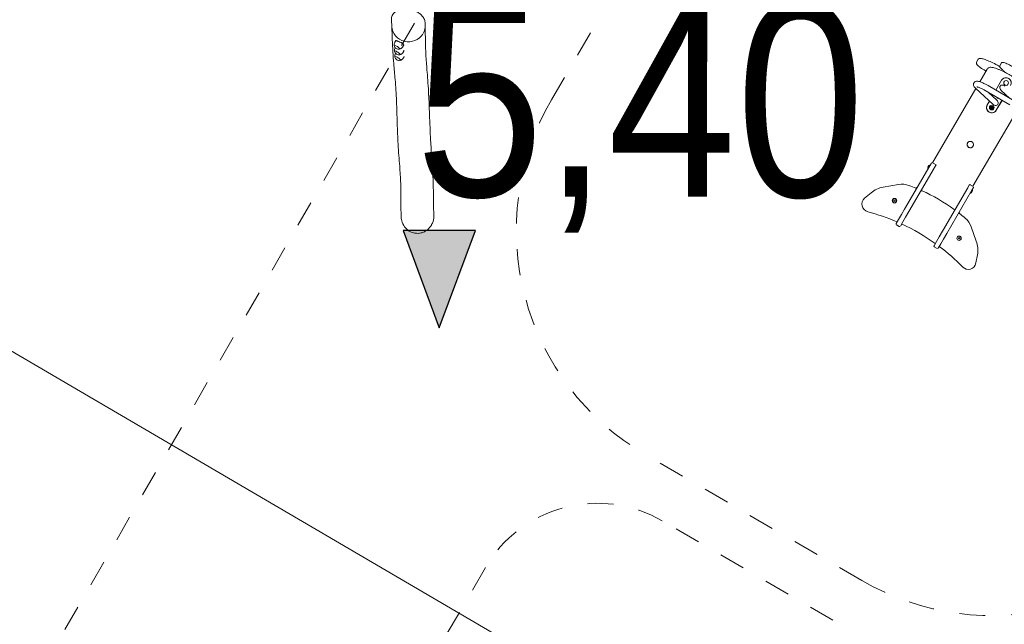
# Model space of a CAD drawing. Extents: x 5477758 to 5478338, y 5918274 to 5918502.
# Tile 68 of 121: x 5477947.16 to 5477950.96, y 5918454.4 to 5918456.73. Entities that reach past the tile are written whole.
import ezdxf

# ---------------------------------------------------------------- set-up
doc = ezdxf.new("R2010")
doc.units = 0
doc.linetypes.add('DASHED', pattern=[19.05, 12.7, -6.35])
doc.layers.get('0').update_dxf_attribs({"color": 8, "linetype": 'CONTINUOUS', "lineweight": 13})
doc.layers.add('!D_rzędne', color=8, linetype='CONTINUOUS')
doc.layers.add('0_PROJEKTOWANE ZABAWKI', color=8, linetype='CONTINUOUS', lineweight=0)
doc.layers.add('pomiar', color=8, linetype='CONTINUOUS', lineweight=18)
doc.styles.add('STYL_AUTOMATYCZNY_1', font='micross.ttf')

# ---------------------------------------------------------------- blocks, each defined once
blk = doc.blocks.new('G$C78CF4A41')
at = {"layer": '!D_rzędne', "linetype": 'Continuous', "lineweight": 13}
for points in [[(0, 0), (-0.2532, 0.3095), (-0.3236, 0.1891)], [(0, 0), (-0.3236, 0.1891), (-0.394, 0.0686)]]:
    blk.add_hatch(color=256, dxfattribs=at).paths.add_polyline_path(points)
blk.add_lwpolyline([(0, 0), (-0.2532, 0.3095), (-0.394, 0.0686), (0, 0)])
blk = doc.blocks.new('zw$8E5F')
at = {"lineweight": 0}
for p, q in [((222.12, 127.62), (221.48, 127.21)), ((234.97, 125.51), (235.71, 125.47)), ((236.78, 126.68), (237.52, 126.65)), ((233.16, 124.33), (233.89, 124.3)), ((235.5, 121.98), (235.54, 121.98)), ((237.32, 123.15), (237.36, 123.15)), ((233, 120.84), (233.73, 120.8)), ((229.13, 116.8), (226.9, 115.36))]:
    blk.add_line(p, q, dxfattribs=at)
at = {"linetype": 'DASHED', "ltscale": 0.01}
blk.add_lwpolyline([(584.26, -161.87), (-155.74, -161.87), (-155.74, -74.37), (-155.74, 36.13), (-155.74, 123.63), (584.26, 123.63), (584.26, 36.13), (584.26, -74.37)], close=True, dxfattribs=at)
at = {"lineweight": 0}
for centre, radius, start, end in [((235.63, 123.72), 1.75, 41.1916, 87.336), ((237.44, 124.9), 1.75, 41.1916, 87.336), ((237.57, 124.89), 1.66, 310.0325, 44.6395), ((233.81, 122.55), 1.75, 41.1916, 87.336), ((233.95, 122.54), 1.66, 310.0325, 44.6395), ((235.63, 123.72), 1.75, 267.336, 313.4804), ((235.76, 123.72), 1.66, 310.0325, 44.6395), ((237.44, 124.9), 1.75, 267.336, 313.4804), ((233.81, 122.55), 1.75, 267.336, 313.4804)]:
    blk.add_arc(centre, radius, start, end, dxfattribs=at)
for centre, major_axis, ratio, start_param, end_param in [((225.62, 122.21), (-3.51, 5.41), 0.951251, 5.725319, 6.283185), ((225.62, 122.21), (3.51, -5.41), 0.951251, 0, 2.543545), ((238.62, 124.84), (0.06, 1.25), 0.254887, 6.052209, 9.655755), ((238.62, 124.84), (-0.06, -1.25), 0.254887, 2.910616, 6.514162), ((235, 122.49), (0.06, 1.25), 0.254887, 6.052209, 9.655755), ((235, 122.49), (-0.06, -1.25), 0.254887, 2.910616, 6.514162), ((236.81, 123.67), (0.06, 1.25), 0.254887, 6.052209, 9.655755), ((236.81, 123.67), (-0.06, -1.25), 0.254887, 2.910616, 6.514162)]:
    blk.add_ellipse(centre, major_axis=major_axis, ratio=ratio, start_param=start_param, end_param=end_param, dxfattribs=at)
for points, knots in [([(222.4, 127.8), (223.36, 128.35), (224.31, 128.89), (227.86, 130.97), (230.3, 132.46), (234.21, 135.04), (235.84, 136.17), (239.74, 138.87), (242.12, 140.48), (246.73, 143.45), (248.88, 144.81), (253.99, 148.03), (256.94, 149.88), (261.49, 152.84), (263.31, 154.06), (267.38, 156.79), (269.64, 158.3), (274.52, 161.39), (277.08, 162.92), (281.12, 165.33), (282.64, 166.24), (284.1, 167.13)], [0, 0, 0, 0, 10.000128, 10.000128, 38.108893, 38.108893, 59.914482, 59.914482, 88.033255, 88.033255, 110.353571, 110.353571, 141.306557, 141.306557, 164.913078, 164.913078, 193.9888, 193.9888, 221.026897, 221.026897, 237.689632, 237.689632, 237.689632, 237.689632]), ([(287.7, 168.15), (287.64, 168.15), (287.57, 168.15), (286.61, 168.13), (285.72, 167.92), (284.62, 167.43), (284.35, 167.29), (284.1, 167.13)], [-35.56162, -35.56162, -35.56162, -35.56162, -35.377338, -35.377338, -32.672882, -32.672882, -31.767898, -31.767898, -31.767898, -31.767898]), ([(290.66, 156.38), (291.13, 156.66), (291.56, 157), (292.57, 158), (293.06, 158.72), (293.73, 160.28), (293.91, 161.08), (293.95, 162.69), (293.82, 163.48), (293.27, 164.95), (292.85, 165.62), (292.31, 166.19), (292, 166.52), (291.65, 166.82), (290.89, 167.33), (290.48, 167.55), (289.3, 168.01), (288.5, 168.15), (287.7, 168.15)], [-11.421713, -11.421713, -11.421713, -11.421713, -9.77778, -9.77778, -7.176096, -7.176096, -4.713265, -4.713265, -2.349849, -2.349849, 0, 0, 0, 1.374618, 1.374618, 2.760104, 2.760104, 5.170156, 5.170156, 5.170156, 5.170156]), ([(290.66, 156.38), (289.73, 155.81), (288.79, 155.25), (285.03, 153.04), (282.22, 151.43), (277.77, 148.67), (275.95, 147.45), (271.9, 144.7), (269.65, 143.14), (264.98, 140.06), (262.63, 138.59), (257.86, 135.64), (255.45, 134.16), (250.59, 131.09), (248.3, 129.58), (244.46, 126.9), (242.83, 125.73), (238.74, 122.88), (236.1, 121.14), (231.95, 118.53), (230.52, 117.65), (229.07, 116.76)], [0, 0, 0, 0, 10.000037, 10.000037, 40.002854, 40.002854, 64.025295, 64.025295, 93.490945, 93.490945, 118.359805, 118.359805, 143.136792, 143.136792, 171.431238, 171.431238, 193.062884, 193.062884, 222.456587, 222.456587, 237.363065, 237.363065, 237.363065, 237.363065]), ([(226.9, 115.36), (226.67, 115.2), (226.41, 115.08), (225.87, 114.89), (225.59, 114.83), (225.01, 114.78), (224.7, 114.79), (224.08, 114.89), (223.76, 114.99), (223.12, 115.27), (222.79, 115.45), (222.17, 115.91), (221.87, 116.17), (221.32, 116.76), (221.07, 117.08), (220.64, 117.73), (220.45, 118.05), (220.14, 118.7), (220, 119.01), (219.68, 119.91), (219.53, 120.52), (219.36, 121.65), (219.33, 122.18), (219.36, 123.2), (219.42, 123.69), (219.64, 124.66), (219.81, 125.14), (220.29, 126.06), (220.61, 126.5), (221.16, 126.98), (221.31, 127.1), (221.48, 127.21)], [0.972748, 0.972748, 0.972748, 0.972748, 1.135319, 1.135319, 1.300243, 1.300243, 1.473067, 1.473067, 1.66084, 1.66084, 1.865761, 1.865761, 2.078279, 2.078279, 2.281739, 2.281739, 2.466215, 2.466215, 2.630908, 2.630908, 2.927597, 2.927597, 3.183997, 3.183997, 3.432981, 3.432981, 3.7, 3.7, 4.001686, 4.001686, 4.114341, 4.114341, 4.114341, 4.114341]), ([(234.97, 125.51), (234.95, 125.51), (234.93, 125.51), (234.86, 125.49), (234.81, 125.47), (234.73, 125.41), (234.69, 125.37), (234.62, 125.26), (234.59, 125.2), (234.56, 125.14)], [9.463337, 9.463337, 9.463337, 9.463337, 9.625387, 9.625387, 9.957357, 9.957357, 10.289326, 10.289326, 10.604366, 10.604366, 10.604366, 10.604366]), ([(232.75, 123.95), (232.72, 123.88), (232.7, 123.8), (232.67, 123.63), (232.66, 123.53), (232.65, 123.32), (232.65, 123.22), (232.65, 122.99), (232.66, 122.88), (232.68, 122.66), (232.69, 122.55), (232.71, 122.32), (232.73, 122.2), (232.76, 121.98), (232.78, 121.87), (232.81, 121.66), (232.82, 121.57), (232.85, 121.4), (232.87, 121.31), (232.89, 121.17), (232.9, 121.1), (232.93, 120.99), (232.94, 120.94), (232.96, 120.88), (232.97, 120.86), (232.98, 120.84), (232.99, 120.84), (233, 120.84)], [0, 0, 0, 0, 0.331969, 0.331969, 0.663939, 0.663939, 0.995908, 0.995908, 1.327877, 1.327877, 1.659739, 1.659739, 1.991601, 1.991601, 2.323462, 2.323462, 2.655324, 2.655324, 2.987185, 2.987185, 3.319047, 3.319047, 3.650909, 3.650909, 3.98277, 3.98277, 4.15269, 4.15269, 4.15269, 4.15269]), ([(233.16, 124.33), (233.14, 124.33), (233.11, 124.33), (233.05, 124.32), (233, 124.3), (232.91, 124.23), (232.87, 124.19), (232.8, 124.08), (232.77, 124.02), (232.75, 123.95)], [9.463337, 9.463337, 9.463337, 9.463337, 9.625387, 9.625387, 9.957357, 9.957357, 10.289326, 10.289326, 10.621295, 10.621295, 10.621295, 10.621295])]:
    blk.add_open_spline(points, degree=3, knots=knots, dxfattribs=at)
blk.add_open_spline([(236.78, 126.68), (236.76, 126.68), (236.75, 126.68), (236.73, 126.68)], degree=3, dxfattribs=at)
blk = doc.blocks.new('zw$11A0')
at = {"linetype": 'DASHED', "lineweight": 0, "ltscale": 0.01}
blk.add_lwpolyline([(355.47, -15.73, 0.414024), (305.47, 34.23), (189.05, 34.23, 0.414214), (139.05, -15.77), (139.04, -138.19, 0.414239), (189.04, -188.19), (305.36, -188.19, 0.413955), (355.36, -138.24)], format="xyb", close=True, dxfattribs=at)
blk = doc.blocks.new('zw$1409')
at = {"lineweight": 0}
for p, q in [((130.88, -20.95), (127.85, -22.04)), ((123.56, -25.03), (119.76, -29.55)), ((125.64, -31.23), (125.89, -31.09)), ((125.64, -31.52), (125.64, -31.23)), ((125.89, -31.67), (125.64, -31.52)), ((125.89, -31.09), (126.14, -31.23)), ((126.14, -31.52), (125.89, -31.67)), ((126.14, -31.23), (126.14, -31.52)), ((71.29, -36.78), (105.89, -36.78)), ((105.89, -36.68), (105.89, -37.01)), ((105.89, -37.01), (105.89, -38.28)), ((106.19, -36.38), (107.39, -36.38)), ((107.16, -36.23), (108.62, -36.23)), ((107.49, -36.03), (107.29, -36.23)), ((107.39, -36.38), (126.74, -36.38)), ((107.49, -36.03), (108.29, -36.03)), ((108.29, -36.03), (108.49, -36.23)), ((117.16, -36.23), (117.61, -36.23)), ((117.49, -36.03), (117.29, -36.23)), ((117.49, -36.03), (117.57, -36.03)), ((126.74, -36.38), (129.22, -36.38)), ((131.34, -36.38), (129.22, -36.38)), ((131.34, -36.38), (133.24, -36.38)), ((133.54, -36.68), (133.54, -37.98)), ((69.4, -41.77), (68.45, -46.01)), ((69.4, -51.29), (69.4, -40.29)), ((71.6, -51.29), (71.6, -40.29)), ((107.01, -38.28), (105.89, -38.28)), ((107.39, -38.28), (107.01, -38.28)), ((126.74, -38.28), (107.39, -38.28)), ((129.22, -38.28), (126.74, -38.28)), ((129.22, -38.28), (131.34, -38.28)), ((133.24, -38.28), (131.34, -38.28)), ((71.6, -43.77), (76, -43.77)), ((71.6, -43.78), (76, -43.78)), ((72.54, -45.57), (71.6, -49.81)), ((69.4, -47.78), (65, -47.78)), ((69.4, -47.79), (65, -47.79)), ((72.05, -47.78), (71.6, -47.78)), ((72.05, -47.79), (71.6, -47.79)), ((74.69, -46.05), (72.73, -54.81)), ((76, -47.78), (74.3, -47.78)), ((76, -47.79), (74.3, -47.79)), ((59.24, -51.2), (60.52, -51.2)), ((64.02, -54.78), (69.69, -54.78)), ((72.74, -54.78), (105.89, -54.78)), ((105.89, -53.28), (105.89, -54.55)), ((105.89, -53.28), (107.01, -53.28)), ((105.89, -54.55), (105.89, -54.88)), ((107.39, -55.18), (106.19, -55.18)), ((107.01, -53.28), (107.39, -53.28)), ((108.62, -55.33), (107.16, -55.33)), ((107.49, -55.53), (107.29, -55.33)), ((107.39, -53.28), (126.74, -53.28)), ((126.74, -55.18), (107.39, -55.18)), ((108.29, -55.53), (107.49, -55.53)), ((108.29, -55.53), (108.49, -55.33)), ((117.61, -55.33), (117.16, -55.33)), ((117.49, -55.53), (117.29, -55.33)), ((117.57, -55.53), (117.49, -55.53)), ((126.74, -53.28), (129.22, -53.28)), ((129.22, -55.18), (126.74, -55.18)), ((131.34, -53.28), (129.22, -53.28)), ((129.22, -55.18), (131.34, -55.18)), ((131.34, -53.28), (133.24, -53.28)), ((133.24, -55.18), (131.34, -55.18)), ((133.54, -53.58), (133.54, -54.88)), ((62.51, -59.67), (63.79, -59.67)), ((125.64, -60.03), (125.89, -59.89)), ((125.64, -60.32), (125.64, -60.03)), ((125.89, -60.47), (125.64, -60.32)), ((125.89, -59.89), (126.14, -60.03)), ((126.14, -60.32), (125.89, -60.47)), ((126.14, -60.03), (126.14, -60.32)), ((119.76, -62.01), (123.56, -66.53)), ((127.85, -69.52), (130.88, -70.6))]:
    blk.add_line(p, q, dxfattribs=at)
at = {"linetype": 'DASHED', "lineweight": 0, "ltscale": 0.01}
blk.add_lwpolyline([(34.57, 102.57), (158.85, 102.57, -0.414214), (258.85, 2.57), (258.85, -94.13, -0.414214), (158.85, -194.13), (34.57, -194.13, -0.414214), (-65.43, -94.13), (-65.43, 2.57, -0.414214)], format="xyb", close=True, dxfattribs=at)
at = {"lineweight": 0}
for centre, radius in [((125.89, -31.38), 0.85), ((125.89, -31.38), 0.8), ((65, -45.78), 0.925), ((76, -45.78), 0.925), ((76, -45.78), 0.6), ((76, -45.78), 0.4), ((92.5, -45.78), 1.23), ((125.89, -60.18), 0.85), ((125.89, -60.18), 0.8)]:
    blk.add_circle(centre, radius, dxfattribs=at)
for centre, radius, start, end in [((131.22, -31.45), 10, 109.6826, 140), ((131.89, -23.78), 3, 344.6295, 109.6826), ((211.92, -45.78), 80, 164.6295, 173.2522), ((125.89, -34.69), 8, 140, 169.6976), ((186.89, -45.78), 70, 169.6976, 172.0003), ((106.19, -36.68), 0.3, 90, 180), ((106.19, -37.98), 0.3, 180, 270), ((107.16, -36.43), 0.2, 90, 165.5225), ((108.62, -36.43), 0.2, 14.4775, 90), ((117.16, -36.43), 0.2, 90, 165.5225), ((117.87, -36.08), 0.3, 172.0003, 270), ((133.24, -36.68), 0.3, 360, 90), ((133.24, -37.98), 0.3, 270, 360), ((186.89, -45.78), 70, 174.0708, 185.9292), ((117.56, -38.58), 0.3, 90, 174.0708), ((211.92, -45.78), 80, 174.6206, 185.3794), ((65, -45.78), 2, 90, 270), ((70.5, -45.78), 1.23, 153.1885, 206.8115), ((70.5, -45.78), 1.23, 333.1885, 26.8115), ((75.93, -45.61), 0.09, 22.2508, 202.2508), ((76, -45.78), 2, 270, 90), ((76.02, -45.57), 0.015, 208.7517, 315.7499), ((76.11, -45.64), 0.09, 322.2508, 142.2508), ((75.82, -45.75), 0.09, 82.2508, 262.2508), ((75.89, -45.92), 0.09, 142.2508, 322.2508), ((75.8, -45.86), 0.015, 328.7517, 75.7499), ((75.83, -45.65), 0.015, 268.7517, 15.7499), ((75.97, -45.99), 0.015, 28.7517, 135.7499), ((76.06, -45.95), 0.09, 202.2508, 22.2508), ((76.16, -45.91), 0.015, 88.7517, 195.7499), ((76.17, -45.8), 0.09, 262.2508, 82.2508), ((76.19, -45.7), 0.015, 148.7517, 255.7499), ((117.56, -52.98), 0.3, 185.9292, 270), ((106.19, -53.58), 0.3, 90, 180), ((106.19, -54.88), 0.3, 180, 270), ((107.16, -55.13), 0.2, 194.4775, 270), ((108.62, -55.13), 0.2, 270, 345.5225), ((117.16, -55.13), 0.2, 194.4775, 270), ((117.87, -55.48), 0.3, 90, 187.9997), ((186.89, -45.78), 70, 187.9997, 190.3023), ((211.92, -45.78), 80, 186.7478, 195.3705), ((133.24, -53.58), 0.3, 360, 90), ((133.24, -54.88), 0.3, 270, 360), ((125.89, -56.87), 8, 190.3023, 220), ((131.22, -60.1), 10, 220, 250.3174), ((131.89, -67.78), 3, 250.3174, 15.3705)]:
    blk.add_arc(centre, radius, start, end, dxfattribs=at)
for centre, start_param, end_param in [((67.37, -45.77), 4.712389, 7.853982), ((73.62, -45.81), 1.570796, 4.712389)]:
    blk.add_ellipse(centre, major_axis=(-0.31, -1.38), ratio=0.777852, start_param=start_param, end_param=end_param, dxfattribs=at)
for points, knots in [([(64.02, -36.78), (63.82, -36.78), (63.62, -36.83), (63.27, -37), (63.13, -37.12), (62.81, -37.47), (62.68, -37.71), (62.43, -38.29), (62.32, -38.65), (62.15, -39.37), (62.08, -39.72), (61.95, -40.45), (61.9, -40.83), (61.81, -41.61), (61.77, -42.01), (61.71, -42.84), (61.68, -43.26), (61.64, -44.12), (61.63, -44.55), (61.61, -45.43), (61.61, -45.87), (61.62, -46.75), (61.63, -47.18), (61.66, -48.04), (61.69, -48.46), (61.75, -49.29), (61.78, -49.69), (61.87, -50.46), (61.92, -50.83), (62.02, -51.54), (62.09, -51.88), (62.22, -52.52), (62.3, -52.82), (62.49, -53.4), (62.59, -53.67), (62.84, -54.11), (62.97, -54.28), (63.26, -54.53), (63.38, -54.62), (63.67, -54.74), (63.85, -54.78), (64.02, -54.78)], [1.570796, 1.570796, 1.570796, 1.570796, 1.655922, 1.655922, 1.759, 1.759, 1.958306, 1.958306, 2.195757, 2.195757, 2.381654, 2.381654, 2.553777, 2.553777, 2.720186, 2.720186, 2.883627, 2.883627, 3.045442, 3.045442, 3.206495, 3.206495, 3.367483, 3.367483, 3.529087, 3.529087, 3.692105, 3.692105, 3.857692, 3.857692, 4.027971, 4.027971, 4.208006, 4.208006, 4.413917, 4.413917, 4.563153, 4.563153, 4.637696, 4.637696, 4.712389, 4.712389, 4.712389, 4.712389]), ([(76, -43.77), (76.12, -43.77), (76.25, -43.78), (76.51, -43.83), (76.64, -43.87), (76.89, -43.97), (77.01, -44.04), (77.23, -44.18), (77.33, -44.27), (77.51, -44.45), (77.59, -44.55), (77.74, -44.77), (77.8, -44.88), (77.9, -45.13), (77.94, -45.26), (77.99, -45.52), (78.01, -45.65), (78.01, -45.78)], [0, 0, 0, 0, 0.37997, 0.37997, 0.759939, 0.759939, 1.139909, 1.139909, 1.519878, 1.519878, 1.899815, 1.899815, 2.279751, 2.279751, 2.659687, 2.659687, 3.039623, 3.039623, 3.039623, 3.039623]), ([(91.25, -45.78), (91.25, -45.62), (91.28, -45.45), (91.4, -45.15), (91.5, -45.01), (91.72, -44.78), (91.86, -44.69), (92.17, -44.56), (92.34, -44.53), (92.65, -44.53), (92.82, -44.56), (93.13, -44.69), (93.27, -44.78), (93.49, -45.01), (93.59, -45.15), (93.71, -45.45), (93.75, -45.62), (93.75, -45.78)], [1.886054, 1.886054, 1.886054, 1.886054, 2.357565, 2.357565, 2.829075, 2.829075, 3.300592, 3.300592, 3.772108, 3.772108, 4.243625, 4.243625, 4.715141, 4.715141, 5.186652, 5.186652, 5.658162, 5.658162, 5.658162, 5.658162]), ([(59.24, -51.2), (59.16, -51.2), (59.09, -51.18), (58.96, -51.1), (58.91, -51.05), (58.77, -50.86), (58.71, -50.71), (58.59, -50.29), (58.53, -50.01), (58.45, -49.4), (58.42, -49.06), (58.37, -48.36), (58.36, -47.99), (58.36, -47.38), (58.36, -47.14), (58.37, -46.91)], [0, 0, 0, 0, 0.09666, 0.09666, 0.223688, 0.223688, 0.539498, 0.539498, 0.892866, 0.892866, 1.226377, 1.226377, 1.552759, 1.552759, 1.766842, 1.766842, 1.766842, 1.766842]), ([(61.26, -49.75), (61.29, -49.53), (61.33, -49.32), (61.4, -48.95), (61.45, -48.78), (61.53, -48.5), (61.57, -48.39), (61.64, -48.26), (61.66, -48.22), (61.68, -48.19)], [2.2688087, 2.2688087, 2.2688087, 2.2688087, 2.4433655, 2.4433655, 2.6179223, 2.6179223, 2.7924791, 2.7924791, 2.8926058, 2.8926058, 2.8926058, 2.8926058]), ([(65, -47.79), (64.87, -47.79), (64.74, -47.78), (64.48, -47.73), (64.35, -47.69), (64.1, -47.58), (63.98, -47.52), (63.76, -47.37), (63.66, -47.29), (63.49, -47.11), (63.4, -47.01), (63.25, -46.79), (63.19, -46.67), (63.09, -46.43), (63.05, -46.3), (63, -46.04), (62.99, -45.91), (62.99, -45.78)], [-6.079246, -6.079246, -6.079246, -6.079246, -5.699277, -5.699277, -5.319307, -5.319307, -4.939337, -4.939337, -4.559368, -4.559368, -4.179432, -4.179432, -3.799495, -3.799495, -3.419559, -3.419559, -3.039623, -3.039623, -3.039623, -3.039623]), ([(78.01, -45.78), (78.01, -45.91), (77.99, -46.04), (77.94, -46.3), (77.9, -46.43), (77.8, -46.67), (77.74, -46.79), (77.59, -47.01), (77.51, -47.11), (77.33, -47.29), (77.23, -47.37), (77.01, -47.52), (76.89, -47.58), (76.64, -47.69), (76.51, -47.73), (76.25, -47.78), (76.12, -47.79), (76, -47.79)], [3.039623, 3.039623, 3.039623, 3.039623, 3.419559, 3.419559, 3.799495, 3.799495, 4.179432, 4.179432, 4.559368, 4.559368, 4.939337, 4.939337, 5.319307, 5.319307, 5.699277, 5.699277, 6.079246, 6.079246, 6.079246, 6.079246]), ([(93.75, -45.78), (93.75, -45.94), (93.71, -46.1), (93.59, -46.41), (93.49, -46.55), (93.27, -46.77), (93.13, -46.87), (92.82, -47), (92.65, -47.03), (92.5, -47.03), (92.34, -47.03), (92.17, -47), (91.86, -46.87), (91.72, -46.77), (91.5, -46.55), (91.4, -46.41), (91.28, -46.1), (91.25, -45.94), (91.25, -45.78)], [5.658162, 5.658162, 5.658162, 5.658162, 6.129673, 6.129673, 6.601183, 6.601183, 7.0727, 7.0727, 7.544216, 7.544216, 7.544216, 8.015733, 8.015733, 8.48725, 8.48725, 8.95876, 8.95876, 9.430271, 9.430271, 9.430271, 9.430271]), ([(60.52, -51.2), (60.59, -51.2), (60.66, -51.18), (60.79, -51.1), (60.84, -51.05), (60.94, -50.92), (60.98, -50.84), (61.06, -50.66), (61.09, -50.56), (61.15, -50.33), (61.18, -50.2), (61.22, -49.97), (61.24, -49.86), (61.26, -49.75)], [0, 0, 0, 0, 0.09666, 0.09666, 0.2236877, 0.2236877, 0.3982445, 0.3982445, 0.5728013, 0.5728013, 0.7473581, 0.7473581, 0.8727839, 0.8727839, 0.8727839, 0.8727839]), ([(60.79, -51.1), (60.79, -51.16), (60.79, -51.22), (60.79, -51.3), (60.79, -51.3), (60.79, -51.31)], [4.4951706, 4.4951706, 4.4951706, 4.4951706, 4.6795667, 4.6795667, 4.6986755, 4.6986755, 4.6986755, 4.6986755]), ([(62.51, -59.67), (62.35, -59.67), (62.21, -59.59), (61.89, -59.32), (61.76, -59.05), (61.49, -58.31), (61.36, -57.82), (61.14, -56.64), (61.05, -55.96), (60.9, -54.46), (60.85, -53.65), (60.8, -52.32), (60.79, -51.81), (60.79, -51.31)], [0, 0, 0, 0, 0.152576, 0.152576, 0.438364, 0.438364, 0.74978, 0.74978, 1.061197, 1.061197, 1.372613, 1.372613, 1.557083, 1.557083, 1.557083, 1.557083]), ([(72.73, -54.81), (72.64, -55.23), (72.56, -55.56), (72.23, -56.04), (72.15, -56.13), (71.92, -56.33), (71.76, -56.44), (71.39, -56.54), (71.23, -56.55), (70.92, -56.51), (70.78, -56.47), (70.53, -56.34), (70.42, -56.26), (70.23, -56.07), (70.15, -55.96), (69.95, -55.65), (69.88, -55.45), (69.69, -54.83), (69.6, -54.36), (69.48, -53.38), (69.44, -52.91), (69.4, -52.04), (69.4, -51.67), (69.4, -51.29)], [5.622956, 5.622956, 5.622956, 5.622956, 6.040617, 6.040617, 6.133898, 6.133898, 6.236175, 6.236175, 6.3043, 6.3043, 6.369317, 6.369317, 6.446254, 6.446254, 6.556535, 6.556535, 6.79286, 6.79286, 7.239066, 7.239066, 7.593037, 7.593037, 7.853982, 7.853982, 7.853982, 7.853982]), ([(71.96, -54.72), (71.96, -54.72), (71.96, -54.72), (71.96, -54.72), (71.95, -54.69), (71.92, -54.59), (71.89, -54.5), (71.82, -54.23), (71.79, -54.03), (71.71, -53.53), (71.68, -53.23), (71.63, -52.54), (71.61, -52.16), (71.6, -51.61), (71.6, -51.45), (71.6, -51.29)], [6.607154, 6.607154, 6.607154, 6.607154, 6.612, 6.612, 6.736028, 6.736028, 6.915009, 6.915009, 7.154559, 7.154559, 7.43486, 7.43486, 7.733722, 7.733722, 7.853982, 7.853982, 7.853982, 7.853982]), ([(64.52, -59.07), (64.62, -58.86), (64.7, -58.57), (64.81, -57.93), (64.85, -57.61), (64.91, -56.93), (64.93, -56.57), (64.94, -55.84), (64.94, -55.47), (64.93, -55), (64.92, -54.89), (64.91, -54.78)], [0.327554, 0.327554, 0.327554, 0.327554, 0.775482, 0.775482, 1.115148, 1.115148, 1.442941, 1.442941, 1.767979, 1.767979, 1.869516, 1.869516, 1.869516, 1.869516]), ([(63.79, -59.67), (63.86, -59.67), (63.93, -59.65), (64.05, -59.61), (64.11, -59.57), (64.21, -59.5), (64.25, -59.45), (64.34, -59.36), (64.37, -59.31), (64.45, -59.19), (64.48, -59.13), (64.52, -59.07)], [0, 0, 0, 0, 0.0655107, 0.0655107, 0.1310214, 0.1310214, 0.1965321, 0.1965321, 0.2620428, 0.2620428, 0.3275535, 0.3275535, 0.3275535, 0.3275535])]:
    blk.add_open_spline(points, degree=3, knots=knots, dxfattribs=at)

msp = doc.modelspace()

# ---------------------------------------------------------------- linework, layer by layer
at = {"layer": 'pomiar', "linetype": 'Continuous', "lineweight": 18, "flags": 128}
msp.add_lwpolyline([(5477946.519, 5918455.814), (5477954.984, 5918450.859), (5477958.74, 5918457.26)], dxfattribs=at)

# ---------------------------------------------------------------- block references
at = {"layer": '!D_rzędne', "rotation": 300.2967899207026}
msp.add_blockref('G$C78CF4A41', (5477948.7833, 5918455.5454), dxfattribs=at)
at = {"lineweight": -2}
for name, p, xscale, yscale, zscale, rotation in [('zw$1409', (5477951.6928, 5918456.8213), 0.01, 0.01, 0.01, 239.8257003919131), ('zw$11A0', (5477947.8406, 5918455.4539), 0.00998084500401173, 0.00998084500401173, 0.00998084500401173, 329.825700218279)]:
    msp.add_blockref(name, p, dxfattribs=dict(at, xscale=xscale, yscale=yscale, zscale=zscale, rotation=rotation))
at = {"layer": '0_PROJEKTOWANE ZABAWKI', "xscale": 0.01001751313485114, "yscale": 0.01001751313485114, "zscale": 0.01001751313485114, "rotation": 240.0424280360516}
msp.add_blockref('zw$8E5F', (5477948.7328, 5918459.2794), dxfattribs=at)

# ---------------------------------------------------------------- texts
at = {"layer": '!D_rzędne', "linetype": 'Continuous', "lineweight": 13, "style": 'STYL_AUTOMATYCZNY_1', "width": 0.85}
msp.add_text('5,40', height=0.75, rotation=359.9511, dxfattribs=at).set_placement((5477948.6908, 5918456.0519))

doc.saveas('drawing.dxf')
